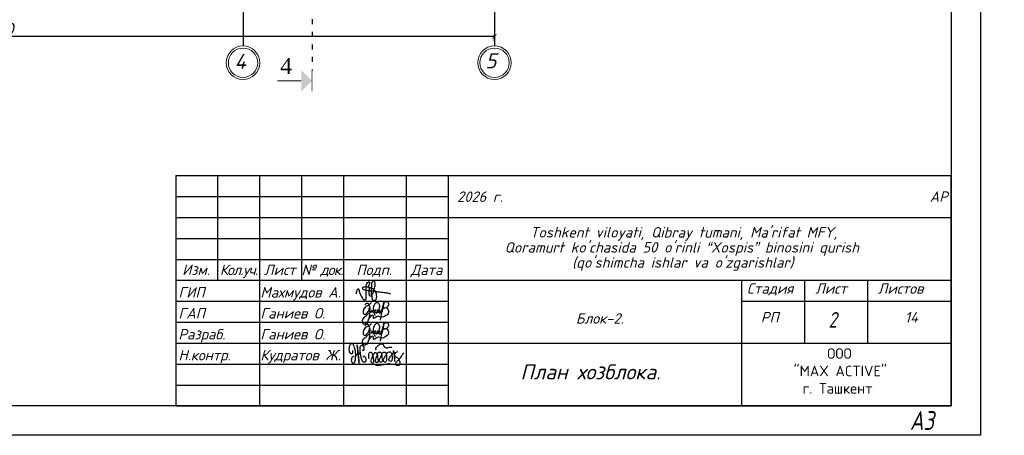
# Model space of a CAD drawing. Header units: millimetres. Extents: x 1112040 to 6903494, y -332921 to -150905.
# Tile 5 of 153: x 1270373 to 1293863, y -316190 to -306269. Entities that reach past the tile are written whole.
import ezdxf
from ezdxf.enums import TextEntityAlignment as Align

# ---------------------------------------------------------------- set-up
doc = ezdxf.new("R2010")
doc.units = ezdxf.units.MM
doc.linetypes.add('ACAD_ISO03W100', pattern=[30, 12, -18])
doc.layers.add('os', color=253, linetype='Continuous')
doc.styles.add('RomanS', font='times.ttf')
doc.styles.get("Standard").update_dxf_attribs({"font": 'isocpeui.ttf'})
doc.styles.add('style1', font='isocpeui.ttf', dxfattribs={"height": 80})
doc.styles.add('ГОСТ 250', font='isocpeui.ttf', dxfattribs={"height": 250})
doc.styles.add('ГОСТ 300', font='isocpeui.ttf', dxfattribs={"height": 250})
doc.dimstyles.get("Standard").update_dxf_attribs({"dimtxt": 300, "dimasz": 100, "dimexe": 50, "dimexo": 50, "dimgap": 20, "dimtad": 1, "dimdec": 0, "dimzin": 0, "dimdsep": 46, "dimtxsty": 'Standard', "dimblk": 'ARCHTICK', "dimcen": 20, "dimclrd": 1, "dimclre": 1, "dimclrt": 256, "dimadec": 0, "dimazin": 0, "dimtfac": 1, "dimtdec": 0, "dimtofl": 0, "dimtmove": 0, "dimatfit": 3, "dimldrblk": 'ARCHTICK', "dimfxl": 1, "dimtolj": 1, "dimtzin": 0, "dimarcsym": 0})

# ---------------------------------------------------------------- blocks, each defined once
blk = doc.blocks.new('_ArchTick')
at = {"color": 0, "linetype": 'ByBlock', "const_width": 0.15}
blk.add_lwpolyline([(-0.5, -0.5), (0.5, 0.5)], dxfattribs=at)
blk = doc.blocks.new('*D2101')
at = {"color": 1, "lineweight": -2, "transparency": 16777216}
for p, q in [((1257701, -306785), (1257701, -306619)), ((1281701, -306669), (1257701, -306669)), ((1281701, -306785), (1281701, -306619))]:
    blk.add_line(p, q, dxfattribs=at)
at = {"color": 1, "lineweight": -2, "transparency": 16777216, "xscale": 100, "yscale": 100, "zscale": 100, "rotation": 180}
blk.add_blockref('_ArchTick', (1257701, -306669), dxfattribs=at)
at = {"color": 1, "lineweight": -2, "transparency": 16777216, "xscale": 100, "yscale": 100, "zscale": 100}
blk.add_blockref('_ArchTick', (1281701, -306669), dxfattribs=at)
at = {"transparency": 16777216, "insert": (1269701, -306499), "char_height": 300, "attachment_point": 5}
blk.add_mtext('\\A1;24000', dxfattribs=at)
blk = doc.blocks.new('A$C4c4061ee')
at = {"color": 184, "lineweight": 30}
blk.add_spline([(-39.7, -7.1), (-36.8, 4), (-34, 7.9), (-31.2, -0.1), (-24.1, -16.2), (-16.7, -23.5), (-13.9, -23.5), (-12.5, -17.9), (-12.5, 12.7), (-8.3, 24.8), (-4.4, 27), (-3.4, 21.4), (-5.7, 12.9), (-4.4, 8), (-4.4, -10), (-2, -12.6), (3.3, -10), (9.6, 6.1), (12.6, 19.5), (7.6, 28.9), (4.7, 26.6), (2.4, 16.6), (1.1, -1.2), (2.9, -14.2), (6.8, -24.8), (10.9, -24.8), (15, -21.3), (16.5, -17.2), (16.5, -9.9), (12, 2), (5.9, 7.4), (-2.7, 10.3), (-10, 12.1), (-17, 12.1), (-21.5, 11.2), (-22.5, 7.7), (-20, 5.4), (-14, 3.7), (-0.7, 1.8), (11, 0.5), (22.2, -1.2), (37.6, -2.6), (43.5, -3.6), (49.3, -4.5), (54.9, -6.4)], degree=3, dxfattribs=at)
blk = doc.blocks.new('x2')
at = {"color": 184, "lineweight": 30}
for points in [[(78585, 16823), (78585, 16800), (78578, 16780), (78566, 16779), (78552, 16793), (78544, 16821), (78544, 16860), (78552, 16896), (78564, 16910), (78580, 16912), (78601, 16877), (78616, 16818), (78621, 16768), (78619, 16720), (78611, 16676), (78602, 16660), (78593, 16657), (78581, 16669), (78573, 16701), (78576, 16724), (78584, 16740), (78594, 16748), (78603, 16750)], [(78886, 16827), (78881, 16847), (78905, 16877), (78937, 16904), (78959, 16908), (78977, 16898), (78986, 16880), (78997, 16864), (79013, 16858), (79041, 16860), (79061, 16865), (79080, 16864), (79086, 16862)], [(78621, 16751), (78648, 16780), (78651, 16827), (78645, 16873), (78641, 16894), (78640, 16890), (78642, 16883), (78649, 16847), (78651, 16827), (78656, 16789), (78660, 16746), (78664, 16706), (78667, 16672), (78670, 16661), (78668, 16666), (78667, 16673), (78662, 16732), (78659, 16755), (78657, 16779), (78656, 16786), (78664, 16778), (78674, 16781), (78681, 16806), (78681, 16850), (78685, 16876), (78696, 16889), (78711, 16888), (78728, 16865), (78731, 16843), (78727, 16825), (78716, 16823), (78709, 16824)], [(78681, 16802), (78685, 16767), (78695, 16721), (78707, 16692), (78720, 16679), (78739, 16676), (78754, 16683), (78761, 16706), (78756, 16725), (78748, 16738), (78736, 16746), (78724, 16744), (78721, 16737)], [(78797, 16717), (78799, 16789), (78806, 16801), (78818, 16800), (78841, 16772), (78848, 16732), (78854, 16681), (78849, 16663), (78835, 16661), (78825, 16677), (78828, 16710), (78841, 16744), (78856, 16774), (78870, 16795), (78889, 16793), (78903, 16760), (78909, 16701), (78909, 16673), (78892, 16667), (78877, 16683), (78882, 16713), (78895, 16740), (78901, 16769), (78910, 16791), (78930, 16803), (78950, 16791), (78958, 16755), (78963, 16717), (78965, 16682), (78952, 16673), (78932, 16676), (78931, 16706), (78946, 16742), (78966, 16782), (78978, 16800), (79002, 16799), (79017, 16771), (79021, 16716), (79017, 16685), (79006, 16671), (78991, 16674), (78983, 16708), (78998, 16742), (79019, 16775), (79039, 16800), (79068, 16805), (79086, 16776), (79091, 16716), (79082, 16687), (79061, 16684), (79050, 16697), (79066, 16740), (79088, 16767), (79107, 16798), (79110, 16823), (79111, 16819), (79125, 16691), (79125, 16695), (79121, 16755), (79122, 16767), (79132, 16785), (79154, 16805), (79162, 16810), (79158, 16808)], [(79121, 16760), (79131, 16746), (79145, 16737), (79160, 16728), (79174, 16710), (79187, 16686), (79192, 16665), (79190, 16644), (79182, 16633), (79161, 16630), (79145, 16632), (79135, 16643), (79134, 16657), (79144, 16670), (79157, 16684), (79172, 16700), (79187, 16716), (79206, 16740), (79225, 16769), (79240, 16791)], [(78879, 16636), (78919, 16635), (78966, 16642), (79009, 16647), (79042, 16654), (79068, 16654)]]:
    blk.add_spline(points, degree=3, dxfattribs=at)
blk = doc.blocks.new('Odil Ganiyev')
at = {"color": 184, "lineweight": 30}
for points in [[(278218, -189288), (278220, -189298), (278251, -189229), (278258, -189294), (278315, -189206), (278295, -189231), (278320, -189288), (278380, -189198), (278355, -189239), (278384, -189286), (278449, -189192), (278428, -189223), (278438, -189281), (278515, -189197), (278494, -189208), (278505, -189282), (278604, -188932), (278563, -189514)], [(278174, -189155), (278173, -189633), (278135, -189699), (278036, -189702), (278008, -189605), (278074, -189469), (278128, -189405), (278218, -189288)], [(278009, -189095), (278081, -189029), (278139, -189055), (278204, -188993)], [(278213, -189509), (278316, -189388), (278340, -189483), (278421, -189425), (278521, -189382)]]:
    blk.add_spline(points, degree=3, dxfattribs=at)
for points, knots in [([(278093, -189111), (278063, -189124), (277979, -189180), (277976, -189469), (278121, -189357), (278159, -189260), (278167, -189222)], [0, 0, 0, 0, 84.01965, 319.3343, 434.006974, 519.963926, 519.963926, 519.963926, 519.963926]), ([(278167, -189222), (278181, -189151), (278171, -189084), (278111, -189103), (278093, -189111)], [526.826092, 526.826092, 526.826092, 526.826092, 665.559085, 706.396126, 706.396126, 706.396126, 706.396126]), ([(278396, -189316), (278466, -189243), (278495, -189145), (278487, -189009), (278378, -188944), (278332, -188998), (278319, -189020), (278305, -189050), (278280, -189134), (278300, -189288), (278388, -189386)], [0, 0, 0, 0, 210.331661, 341.544209, 437.993539, 521.209993, 521.209993, 521.209993, 602.643394, 823.015149, 823.015149, 823.015149, 823.015149]), ([(278617, -189118), (278680, -189058), (278780, -189127), (278817, -189262), (278675, -189400), (278595, -189412), (278531, -189410)], [498.211239, 498.211239, 498.211239, 498.211239, 560.962433, 628.560844, 789.184895, 992.203079, 992.203079, 992.203079, 992.203079]), ([(278604, -188939), (278630, -188908), (278658, -188890), (278746, -188897), (278776, -188980), (278743, -189054), (278691, -189101), (278617, -189118)], [0, 0, 0, 0, 59.301687, 137.83445, 232.671471, 306.955654, 371.443461, 371.443461, 371.443461, 371.443461])]:
    blk.add_open_spline(points, degree=3, knots=knots, dxfattribs=at)
blk = doc.blocks.new('frbny')
for p, q in [((1879236, 18122), (1897736, 18122)), ((1879236, 18122), (1879236, 12622)), ((1880236, 18122), (1880236, 15622)), ((1881236, 18122), (1881236, 12622)), ((1882236, 18122), (1882236, 15622)), ((1883236, 18122), (1883236, 12622)), ((1884736, 18122), (1884736, 12622)), ((1885736, 18122), (1885736, 12622)), ((1879236, 17622), (1885736, 17622)), ((1879236, 17122), (1897736, 17122)), ((1879236, 16622), (1885736, 16622)), ((1879236, 16122), (1885736, 16122)), ((1879236, 15622), (1897736, 15622)), ((1892736, 15622), (1892736, 12622)), ((1894236, 15622), (1894236, 14122)), ((1895736, 15622), (1895736, 14122)), ((1879236, 15122), (1885736, 15122)), ((1892736, 15122), (1897736, 15122)), ((1879236, 14622), (1885736, 14622)), ((1879236, 14122), (1897736, 14122)), ((1879236, 13622), (1885736, 13622)), ((1879236, 13122), (1885736, 13122))]:
    blk.add_line(p, q)
blk.add_lwpolyline([(1879236, 12622), (1897736, 12622), (1897736, 18122)])
for name, p, xscale, yscale, zscale in [('A$C4c4061ee', (1883886, 15357), 8.662286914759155, 8.662286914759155, 8.662286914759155), ('x2', (1737136, -17375), 1.86192246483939, 1.86192246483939, 1.86192246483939)]:
    blk.add_blockref(name, p, dxfattribs=dict(xscale=xscale, yscale=yscale, zscale=zscale))
at = {"xscale": 0.7425847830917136, "yscale": 0.7425847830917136, "zscale": 0.7425847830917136, "rotation": 351.5695638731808}
for p in [(1700120, 184206), (1700120, 183706)]:
    blk.add_blockref('Odil Ganiyev', p, dxfattribs=at)
at = {"linetype": 'Continuous', "lineweight": 25, "style": 'ГОСТ 250'}
for s, p in [('Изм.', (1879719, 15872)), ('Лист', (1881719, 15872)), ('Подп.', (1883969, 15872)), ('Дата', (1885219, 15872))]:
    blk.add_text(s, height=250, dxfattribs=at).set_placement(p, align=Align.MIDDLE_CENTER)
for s, p in [('ГИП', (1879300, 15210)), ('Махмудов А.', (1881255, 15210)), ('ГАП', (1879300, 14710)), ('Ганиев О.', (1881255, 14710)), ('Разраб.', (1879299, 14210)), ('Ганиев О.', (1881255, 14210)), ('Н.контр.', (1879300, 13710)), ('Кудратов Ж.', (1881255, 13710))]:
    blk.add_text(s, height=250, dxfattribs=at).set_placement(p)
at = {"ltscale": 100, "char_height": 250}
for s, insert, width, attachment_point, style in [('2026 г.                                                                АР ', (1885949, 17744), 11749.81, 1, 'style1'), ('{\\T0.9;Кол.уч.}', (1880741, 15997), 1092.75, 2, 'ГОСТ 250'), ('{\\T0.9;№ док.}', (1882732, 15997), 1092.75, 2, 'ГОСТ 250'), ('Стадия', (1892863, 15551), 1129.18, 1, 'style1'), ('Лист', (1894493, 15551), 750.19, 1, 'style1'), ('Листов', (1895986, 15551), 1093.54, 1, 'style1'), ('Блок-2. ', (1888780, 14836), 1946.13, 1, 'style1'), ('РП', (1893195, 14866), 806.3, 1, 'style1'), ('14', (1896632, 14866), 401.6, 1, 'style1'), ('\\pi2772.81725;{\\fISOCPEUR|b0|i0|c204|p34;ООО \\P\\pi1972.81725;"MAX ACTIVE" \\P\\pi2185.31725;г. Ташкент}', (1892004, 14000), 6095.63, 1, 'ГОСТ 300')]:
    blk.add_mtext(s, dxfattribs=dict(at, insert=insert, width=width, attachment_point=attachment_point, style=style))
at = {"ltscale": 100, "insert": (1885723, 16893), "char_height": 250, "width": 11326.72, "attachment_point": 1, "line_spacing_factor": 0.862598, "style": 'ГОСТ 300'}
blk.add_mtext("\\pi1966.0095;Toshkent viloyati, Qibray tumani, Ma'rifat MFY, \\P\\pi1357.77087;Qoramurt ko'chasida 50 o'rinli “Xospis” binosini qurish \\P\\pi2970.74435;(qo'shimcha ishlar va o'zgarishlar) ", dxfattribs=at)

msp = doc.modelspace()

# ---------------------------------------------------------------- hatches: boundary and pattern name
msp.add_hatch(color=256).paths.add_polyline_path([(1277090, -307986.8), (1277347.4, -307729.5), (1277090, -307472.1)])

# ---------------------------------------------------------------- linework, layer by layer
at = {"color": 5, "lineweight": 30}
msp.add_lwpolyline([(1251296.2, -316189.8), (1251296.2, -286489.8), (1293296.2, -286489.8), (1293296.2, -316189.8), (1251296.2, -316189.8)], dxfattribs=at)
msp.add_lwpolyline([(1253296.2, -315489.8), (1253296.2, -287189.8), (1292596.2, -287189.8), (1292596.2, -315489.8)], close=True)
at = {"color": 1, "linetype": 'ACAD_ISO03W100', "ltscale": 10}
msp.add_lwpolyline([(1280051.9, -290101.5), (1280051.9, -300258.1), (1277347.4, -300258.1), (1277347.4, -307479.5)], dxfattribs=at)
for points, const_width in [([(1277347.4, -307979.5), (1277347.4, -307479.5)], 15), ([(1277090, -307729.5), (1276519.4, -307729.5)], 25)]:
    msp.add_lwpolyline(points, dxfattribs=dict(const_width=const_width))
at = {"layer": 'os'}
for p, q in [((1275700.8, -304679), (1275700.8, -306896)), ((1281700.8, -304679), (1281700.8, -306896))]:
    msp.add_line(p, q, dxfattribs=at)
at = {"layer": 'os', "color": 0, "lineweight": 0}
for centre, radius in [((1275700.8, -307296), 400), ((1275700.8, -307296), 350), ((1281700.8, -307296), 400), ((1281700.8, -307296), 350)]:
    msp.add_circle(centre, radius, dxfattribs=at)

# ---------------------------------------------------------------- block references
for p in [(-649971.8, -328112), (-605139.9, -328112)]:
    msp.add_blockref('frbny', p)

# ---------------------------------------------------------------- texts
at = {"ltscale": 50}
for s, p in [('4', (1275500, -307444.2)), ('5', (1281484.5, -307428.7))]:
    msp.add_text(s, height=360, dxfattribs=at).set_placement(p)
at = {"color": 1, "style": 'RomanS'}
msp.add_text('4', height=379.7, dxfattribs=at).set_placement((1276586, -307562.2))
at = {"style": 'style1', "width": 0.8}
for s, height, p in [('2', 371.3, (1289668.8, -313617.3)), ('А3', 449.21, (1291610.7, -316061.5))]:
    msp.add_text(s, height=height, dxfattribs=at).set_placement(p)
at = {"style": 'style1'}
msp.add_text('План хозблока.', height=359.61, dxfattribs=at).set_placement((1282318.7, -314855))

# ---------------------------------------------------------------- dimensions: what is measured, and where the dimension line sits
dim = msp.add_linear_dim(base=(1257700.8, -306669.3), p1=(1281700.8, -306835.1), p2=(1257700.8, -306835.1), dimstyle='Standard')
dim.commit()
dim.dimension.update_dxf_attribs({"geometry": '*D2101', "text_midpoint": (1269700.8, -306499.3)})

doc.saveas('drawing.dxf')
